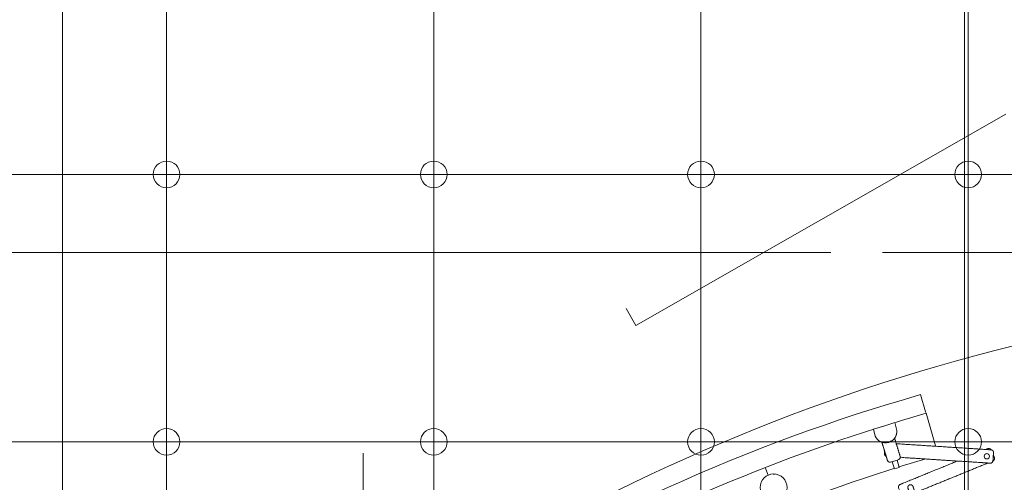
# Model space of a CAD drawing. Header units: metres. Extents: x -45 to 152, y -127 to 99.
# Tile 154 of 256: x -30.47 to -28.26, y -14.02 to -12.98. Entities that reach past the tile are written whole.
import ezdxf

# ---------------------------------------------------------------- set-up
doc = ezdxf.new("R2010")
doc.units = ezdxf.units.M
for name, pattern in [('Achsen 01', [5.291531, 3.175, -1.058062, 0.352704, -0.705764]), ('gestrichelt - 01', [2, 1, -1]), ('Raster 01', [2, 1, -1])]:
    doc.linetypes.add(name, pattern=pattern)
for name, color, linetype, lineweight in [('036_Bodenbelagarbeiten-350 Doppelbodenelement', 7, 'Continuous', 9), ('_1.35m (3D)', 7, 'Continuous', 9), ('_GRU (2D)', 7, 'Continuous', 9), ('_OG 2 (2D)', 7, 'Continuous', 9), ('AV1-Schnitt Achsen', 7, 'Achsen 01', 18)]:
    doc.layers.add(name, color=color, linetype=linetype, lineweight=lineweight)
for name, color, linetype, lineweight, true_color in [('ACTES-Einrichtung Aufsicht.', 7, 'Continuous', 9, 0xa6a6a6), ('AV1-Achsen', 1, 'Achsen 01', 18, 0xff0000), ('AV1-Bewegungsfläche', 7, 'gestrichelt - 01', 9, 0xd9d9d9), ('AV1-Raster', 7, 'Raster 01', 9, 0xa6a6a6)]:
    doc.layers.add(name, color=color, linetype=linetype, lineweight=lineweight, true_color=true_color)

# ---------------------------------------------------------------- blocks, each defined once
blk = doc.blocks.new('Group-2')
at = {"layer": 'AV1-Raster'}
for p, q in [((-29.7, -22.95), (-29.7, 1.35)), ((-28.35, -22.95), (-28.35, 1.35)), ((1.35, -13.5), (-40.5, -13.5))]:
    blk.add_line(p, q, dxfattribs=at)
blk = doc.blocks.new('1.35m (3D)')
at = {"layer": 'AV1-Raster', "color": 7}
blk.add_blockref('Group-2', (0, 0), dxfattribs=at)
blk = doc.blocks.new('Group-96')
at = {"color": 255, "transparency": 33554687}
blk.add_wipeout([(-28.7673, -15.1853), (-28.7812, -15.1933), (-28.7951, -15.2013), (-28.809, -15.2094), (-28.8228, -15.2176), (-28.8366, -15.2258), (-28.8504, -15.234), (-28.8641, -15.2423), (-28.8778, -15.2507), (-28.9717, -15.3101), (-29.064, -15.3722), (-29.1545, -15.4367), (-29.2432, -15.5038), (-29.33, -15.5733), (-29.4148, -15.6451), (-29.4976, -15.7193), (-29.5784, -15.7958), (-29.5855, -15.7994), (-29.5931, -15.8018), (-29.601, -15.803), (-29.609, -15.8029), (-29.6168, -15.8015), (-29.6244, -15.7989), (-29.6314, -15.7952), (-29.6378, -15.7903), (-29.6378, -15.7903), (-29.6379, -15.7903), (-29.6379, -15.7902), (-29.638, -15.7902), (-29.638, -15.7901), (-29.6381, -15.7901), (-29.6381, -15.79), (-29.6382, -15.79), (-30.4235, -15.0874), (-30.43, -15.0801), (-30.435, -15.0718), (-30.4382, -15.0626), (-30.4397, -15.053), (-30.4392, -15.0433), (-30.4369, -15.0338), (-30.4328, -15.025), (-30.427, -15.0171), (-30.1863, -14.7707), (-29.9267, -14.5441), (-29.65, -14.3388), (-29.3579, -14.1561), (-29.0521, -13.9972), (-28.7348, -13.8631), (-28.4078, -13.7545), (-28.0732, -13.6723), (-28.0731, -13.6723), (-28.0731, -13.6722), (-28.073, -13.6722), (-28.0729, -13.6722), (-28.0728, -13.6722), (-28.0728, -13.6722), (-28.0727, -13.6722), (-28.0726, -13.6722), (-28.0732, -13.6723), (-28.0635, -13.6713), (-28.0538, -13.6723), (-28.0445, -13.6751), (-28.0359, -13.6796), (-28.0284, -13.6858), (-28.0221, -13.6932), (-28.0175, -13.7018), (-28.0146, -13.7111), (-27.7987, -14.7425), (-27.7977, -14.7503), (-27.7979, -14.7582), (-27.7994, -14.7659), (-27.8021, -14.7733), (-27.8058, -14.7802), (-27.8106, -14.7864), (-27.8164, -14.7918), (-27.8229, -14.7962), (-27.9459, -14.8315), (-28.0678, -14.8706), (-28.1884, -14.9137), (-28.3075, -14.9606), (-28.4251, -15.0112), (-28.541, -15.0656), (-28.6551, -15.1237)], dxfattribs=at).dxf.layer = 'ACTES-Einrichtung Aufsicht.'
at = {"layer": 'ACTES-Einrichtung Aufsicht.', "transparency": 33554534, "flags": 128}
blk.add_lwpolyline([(-28.7673, -15.1853, 0.008083), (-28.8778, -15.2507, 0.055453), (-29.5784, -15.7958, -0.330906), (-29.6378, -15.7903, 0.002569), (-29.6382, -15.79), (-30.4235, -15.0874, -0.41107), (-30.427, -15.0171, -0.160224), (-28.0732, -13.6723, -0.00305), (-28.0726, -13.6722), (-28.0732, -13.6723, -0.411112), (-28.0146, -13.7111), (-27.7987, -14.7425, -0.325472), (-27.8229, -14.7962, 0.063875)], format="xyb", close=True, dxfattribs=at)
at = {"color": 255, "transparency": 33554559}
blk.add_wipeout([(-30.0414, -14.7514), (-30.0485, -14.7579), (-30.0528, -14.7618), (-30.0571, -14.7657), (-30.0614, -14.7696), (-30.0656, -14.7735), (-30.0699, -14.7775), (-30.0742, -14.7814), (-30.0784, -14.7853), (-30.0827, -14.7893), (-30.0848, -14.7862), (-30.112, -14.7569), (-30.0455, -14.6964), (-29.9776, -14.6373), (-29.9084, -14.5798), (-29.838, -14.5238), (-29.7664, -14.4693), (-29.6936, -14.4165), (-29.6196, -14.3652), (-29.5445, -14.3156), (-29.4162, -14.2361), (-29.285, -14.1614), (-29.1511, -14.0916), (-29.0148, -14.0268), (-28.8761, -13.9671), (-28.7354, -13.9125), (-28.5927, -13.8631), (-28.4483, -13.8191), (-28.4373, -13.8579), (-28.4359, -13.861), (-28.5469, -13.8944), (-28.657, -13.9309), (-28.7659, -13.9706), (-28.8737, -14.0134), (-28.9802, -14.0592), (-29.0854, -14.1081), (-29.1891, -14.16), (-29.2913, -14.2148), (-29.292, -14.2148), (-29.3142, -14.2277), (-29.338, -14.2412), (-29.3617, -14.2549), (-29.3853, -14.2687), (-29.4088, -14.2827), (-29.4322, -14.2968), (-29.4555, -14.3112), (-29.4787, -14.3256), (-29.5019, -14.3402), (-29.5678, -14.3831), (-29.6328, -14.4273), (-29.697, -14.4727), (-29.7602, -14.5194), (-29.8226, -14.5672), (-29.884, -14.6163), (-29.9445, -14.6666), (-30.0039, -14.718), (-30.004, -14.718), (-30.0414, -14.7513)], dxfattribs=at).dxf.layer = 'ACTES-Einrichtung Aufsicht.'
at = {"layer": 'ACTES-Einrichtung Aufsicht.', "flags": 128}
blk.add_lwpolyline([(-30.0414, -14.7514), (-30.0485, -14.7579, 0.002867), (-30.0827, -14.7893), (-30.0848, -14.7862), (-30.112, -14.7569, -0.044027), (-29.5445, -14.3156, -0.073959), (-28.4483, -13.8191), (-28.4373, -13.8579), (-28.4359, -13.861, 0.057345), (-29.2913, -14.2148), (-29.292, -14.2148), (-29.3142, -14.2277, 0.013514), (-29.5019, -14.3402, 0.038853), (-30.0039, -14.718), (-30.004, -14.718), (-30.0414, -14.7513)], format="xyb", close=True, dxfattribs=at)
at = {"color": 255, "transparency": 33554559}
blk.add_wipeout([(-29.292, -14.2148), (-29.2913, -14.2148), (-29.1891, -14.16), (-29.0854, -14.1081), (-28.9802, -14.0592), (-28.8737, -14.0134), (-28.7659, -13.9706), (-28.657, -13.9309), (-28.5469, -13.8944), (-28.4359, -13.861), (-28.409, -13.9552), (-28.5197, -13.9885), (-28.6293, -14.025), (-28.7378, -14.0648), (-28.8451, -14.1076), (-28.9511, -14.1536), (-29.0558, -14.2027), (-29.1589, -14.2548), (-29.2605, -14.3099), (-29.2706, -14.3156), (-29.3231, -14.3456), (-29.4008, -14.3926), (-29.4826, -14.4444), (-29.563, -14.4982), (-29.6421, -14.554), (-29.7199, -14.6117), (-29.7962, -14.6713), (-29.871, -14.7328), (-29.9443, -14.796), (-30.016, -14.8611), (-30.0279, -14.8482), (-30.0279, -14.8482), (-30.0826, -14.7892), (-30.0414, -14.7514), (-30.0039, -14.718), (-30.0039, -14.718), (-30.0039, -14.718), (-30.0039, -14.718), (-30.0039, -14.718), (-30.0039, -14.718), (-30.0039, -14.718), (-30.0039, -14.718), (-30.0039, -14.718), (-29.926, -14.651), (-29.8464, -14.586), (-29.7651, -14.523), (-29.6823, -14.4621), (-29.5979, -14.4034), (-29.5121, -14.3468), (-29.4249, -14.2924), (-29.3363, -14.2402), (-29.3142, -14.2277)], dxfattribs=at).dxf.layer = 'ACTES-Einrichtung Aufsicht.'
at = {"layer": 'ACTES-Einrichtung Aufsicht.'}
blk.add_line((-28.7907, -13.9996), (-28.7973, -13.9827), dxfattribs=at)
at = {"layer": 'ACTES-Einrichtung Aufsicht.', "flags": 128}
blk.add_lwpolyline([(-29.292, -14.2148), (-29.2913, -14.2148, -0.057345), (-28.4359, -13.861), (-28.409, -13.9552, 0.058565), (-29.2605, -14.3099), (-29.2706, -14.3156), (-29.3231, -14.3456), (-29.4008, -14.3926, 0.049045), (-30.016, -14.8611), (-30.0279, -14.8482), (-30.0279, -14.8482), (-30.0826, -14.7892), (-30.0414, -14.7514), (-30.0039, -14.718, 0.000416), (-30.0039, -14.718, -0.050823), (-29.3363, -14.2402), (-29.3142, -14.2277)], format="xyb", close=True, dxfattribs=at)
at = {"color": 255, "transparency": 33554559}
for points in [[(-28.5544, -13.8968), (-28.5503, -13.9123), (-28.5481, -13.9161), (-28.5453, -13.9195), (-28.5419, -13.9223), (-28.538, -13.9245), (-28.5339, -13.926), (-28.5295, -13.9268), (-28.5251, -13.9268), (-28.5166, -13.9246), (-28.5128, -13.9224), (-28.5094, -13.9195), (-28.5065, -13.9162), (-28.5043, -13.9124), (-28.5027, -13.9082), (-28.5019, -13.9039), (-28.5019, -13.8995), (-28.5019, -13.8994), (-28.5066, -13.8819), (-28.5289, -13.8887)], [(-28.756, -14.0073), (-28.7485, -14.0292), (-28.7586, -14.0499), (-28.7804, -14.0575), (-28.8012, -14.0474), (-28.8087, -14.0255), (-28.7986, -14.0047), (-28.7768, -13.9972)]]:
    blk.add_wipeout(points, dxfattribs=at).dxf.layer = 'ACTES-Einrichtung Aufsicht.'
at = {"layer": 'ACTES-Einrichtung Aufsicht.', "flags": 128}
blk.add_lwpolyline([(-28.5544, -13.8968), (-28.5503, -13.9123, 0.83258), (-28.5019, -13.8995), (-28.5019, -13.8994), (-28.5066, -13.8819), (-28.5289, -13.8887)], format="xyb", close=True, dxfattribs=at)
at = {"layer": 'ACTES-Einrichtung Aufsicht.'}
blk.add_circle((-28.7786, -14.0273), 0.0302, dxfattribs=at)
at = {"color": 255, "transparency": 33554559}
blk.add_wipeout([(-28.5054, -13.9214), (-28.5069, -13.9167), (-28.5095, -13.9197), (-28.5126, -13.9222), (-28.516, -13.9243), (-28.5197, -13.9258), (-28.5236, -13.9266), (-28.5276, -13.9269), (-28.5316, -13.9265), (-28.5355, -13.9255), (-28.523, -13.9665), (-28.523, -13.9665), (-28.5229, -13.9667), (-28.5229, -13.9668), (-28.5228, -13.9669), (-28.5228, -13.9669), (-28.5228, -13.967), (-28.5227, -13.9671), (-28.5227, -13.9672), (-28.5226, -13.9673), (-28.5226, -13.9674), (-28.5225, -13.9675), (-28.5225, -13.9676), (-28.5224, -13.9677), (-28.5223, -13.9679), (-28.5223, -13.968), (-28.5222, -13.9681), (-28.5221, -13.9682), (-28.5221, -13.9683), (-28.522, -13.9684), (-28.5219, -13.9684), (-28.5219, -13.9685), (-28.5218, -13.9686), (-28.5217, -13.9687), (-28.5216, -13.9688), (-28.5216, -13.9689), (-28.5215, -13.969), (-28.5214, -13.969), (-28.5213, -13.9691), (-28.5212, -13.9692), (-28.5211, -13.9693), (-28.5211, -13.9693), (-28.521, -13.9694), (-28.5209, -13.9695), (-28.5208, -13.9696), (-28.5208, -13.9696), (-28.5208, -13.9696), (-28.5207, -13.9696), (-28.5207, -13.9696), (-28.5207, -13.9696), (-28.5207, -13.9696), (-28.5207, -13.9696), (-28.5207, -13.9697), (-28.5206, -13.9697), (-28.5206, -13.9697), (-28.5206, -13.9697), (-28.5206, -13.9697), (-28.5206, -13.9697), (-28.5206, -13.9697), (-28.5205, -13.9697), (-28.5205, -13.9698), (-28.5205, -13.9698), (-28.5205, -13.9698), (-28.5204, -13.9698), (-28.5204, -13.9698), (-28.5204, -13.9698), (-28.5204, -13.9699), (-28.5203, -13.9699), (-28.5203, -13.9699), (-28.5203, -13.9699), (-28.5202, -13.9699), (-28.5202, -13.9699), (-28.5202, -13.97), (-28.5201, -13.97), (-28.5201, -13.97), (-28.5201, -13.97), (-28.52, -13.97), (-28.52, -13.9701), (-28.5199, -13.9701), (-28.5199, -13.9701), (-28.5198, -13.9701), (-28.5198, -13.9702), (-28.5197, -13.9702), (-28.5197, -13.9702), (-28.5196, -13.9702), (-28.5195, -13.9703), (-28.5195, -13.9703), (-28.5194, -13.9703), (-28.5193, -13.9703), (-28.5193, -13.9704), (-28.5192, -13.9704), (-28.5191, -13.9704), (-28.519, -13.9705), (-28.519, -13.9705), (-28.5189, -13.9705), (-28.5188, -13.9705), (-28.5187, -13.9706), (-28.5186, -13.9706), (-28.5185, -13.9706), (-28.5184, -13.9706), (-28.5183, -13.9706), (-28.5182, -13.9707), (-28.5181, -13.9707), (-28.518, -13.9707), (-28.5179, -13.9707), (-28.5178, -13.9707), (-28.5177, -13.9707), (-28.5176, -13.9707), (-28.5175, -13.9707), (-28.5172, -13.9707), (-28.517, -13.9707), (-28.5167, -13.9707), (-28.5165, -13.9707), (-28.5162, -13.9707), (-28.516, -13.9706), (-28.5157, -13.9705), (-28.5155, -13.9705), (-28.4983, -13.9652), (-28.498, -13.9651), (-28.4978, -13.965), (-28.4975, -13.9649), (-28.4973, -13.9648), (-28.4971, -13.9647), (-28.4969, -13.9646), (-28.4966, -13.9644), (-28.4964, -13.9643), (-28.4964, -13.9642), (-28.4963, -13.9642), (-28.4962, -13.9641), (-28.4961, -13.964), (-28.496, -13.964), (-28.496, -13.9639), (-28.4959, -13.9638), (-28.4958, -13.9637), (-28.4957, -13.9637), (-28.4957, -13.9636), (-28.4956, -13.9635), (-28.4955, -13.9635), (-28.4955, -13.9634), (-28.4954, -13.9633), (-28.4953, -13.9632), (-28.4953, -13.9632), (-28.4952, -13.9631), (-28.4952, -13.963), (-28.4952, -13.963), (-28.4951, -13.9629), (-28.4951, -13.9629), (-28.495, -13.9628), (-28.495, -13.9628), (-28.495, -13.9627), (-28.4949, -13.9626), (-28.4949, -13.9626), (-28.4949, -13.9625), (-28.4948, -13.9625), (-28.4948, -13.9624), (-28.4948, -13.9624), (-28.4947, -13.9623), (-28.4947, -13.9623), (-28.4947, -13.9622), (-28.4947, -13.9622), (-28.4947, -13.9622), (-28.4946, -13.9621), (-28.4946, -13.9621), (-28.4946, -13.9621), (-28.4946, -13.962), (-28.4946, -13.962), (-28.4946, -13.962), (-28.4945, -13.9619), (-28.4945, -13.9619), (-28.4945, -13.9619), (-28.4945, -13.9619), (-28.4945, -13.9618), (-28.4945, -13.9618), (-28.4945, -13.9618), (-28.4945, -13.9618), (-28.4945, -13.9617), (-28.4944, -13.9617), (-28.4944, -13.9617), (-28.4944, -13.9617), (-28.4944, -13.9616), (-28.4944, -13.9616), (-28.4944, -13.9616), (-28.4944, -13.9616), (-28.4944, -13.9616), (-28.4944, -13.9615), (-28.4944, -13.9615), (-28.4944, -13.9615), (-28.4944, -13.9615), (-28.4944, -13.9615), (-28.4943, -13.9615), (-28.4943, -13.9613), (-28.4943, -13.9612), (-28.4942, -13.9611), (-28.4942, -13.961), (-28.4942, -13.9609), (-28.4942, -13.9608), (-28.4941, -13.9607), (-28.4941, -13.9606), (-28.4941, -13.9605), (-28.4941, -13.9604), (-28.4941, -13.9602), (-28.494, -13.9601), (-28.494, -13.96), (-28.494, -13.9599), (-28.494, -13.9598), (-28.494, -13.9597), (-28.494, -13.9595), (-28.494, -13.9594), (-28.494, -13.9593), (-28.494, -13.9592), (-28.494, -13.959), (-28.494, -13.9589), (-28.494, -13.9588), (-28.4941, -13.9587), (-28.4941, -13.9586), (-28.4941, -13.9584), (-28.4941, -13.9583), (-28.4941, -13.9582), (-28.4941, -13.9582), (-28.4942, -13.9581), (-28.4942, -13.958), (-28.4942, -13.9579), (-28.4943, -13.9577), (-28.4943, -13.9577)], dxfattribs=at).dxf.layer = 'ACTES-Einrichtung Aufsicht.'
at = {"layer": 'ACTES-Einrichtung Aufsicht.'}
blk.add_rational_spline([(-28.5054, -13.9214), (-28.5061, -13.919), (-28.5069, -13.9167), (-28.5179, -13.9315), (-28.5355, -13.9255), (-28.5292, -13.946), (-28.523, -13.9665), (-28.523, -13.9665), (-28.523, -13.9665), (-28.5229, -13.9666), (-28.5228, -13.967), (-28.5224, -13.9679), (-28.5218, -13.9686), (-28.5212, -13.9693), (-28.5208, -13.9696), (-28.5207, -13.9696), (-28.5206, -13.9697), (-28.5204, -13.9698), (-28.5202, -13.97), (-28.52, -13.97), (-28.5198, -13.9701), (-28.5194, -13.9703), (-28.5187, -13.9706), (-28.5179, -13.9707), (-28.5175, -13.9707), (-28.5164, -13.9708), (-28.5155, -13.9705), (-28.5069, -13.9678), (-28.4983, -13.9652), (-28.4973, -13.9649), (-28.4964, -13.9643), (-28.4961, -13.964), (-28.4955, -13.9634), (-28.4951, -13.9629), (-28.4948, -13.9625), (-28.4947, -13.9623), (-28.4946, -13.9621), (-28.4945, -13.9619), (-28.4944, -13.9617), (-28.4944, -13.9615), (-28.4943, -13.9615), (-28.4942, -13.961), (-28.494, -13.9601), (-28.494, -13.9592), (-28.4941, -13.9582), (-28.4942, -13.9578), (-28.4943, -13.9577), (-28.4943, -13.9577), (-28.4943, -13.9577), (-28.4998, -13.9395), (-28.5054, -13.9214)], [1, 1, 1, 0.808687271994, 1, 1, 1, 1, 1, 1, 1, 1, 1, 1, 1, 1, 1, 1, 1, 1, 1, 1, 1, 1, 1, 0.985598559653, 1, 1, 1, 0.985598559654, 1, 1, 1, 1, 1, 1, 1, 1, 1, 1, 1, 1, 1, 1, 1, 1, 1, 1, 1, 1, 1], degree=2, knots=[0, 0, 0, 0.039408, 0.039408, 0.278912, 0.278912, 0.620862, 0.620862, 0.620937, 0.620937, 0.622866, 0.626641, 0.630417, 0.634193, 0.637969, 0.637969, 0.638631, 0.639292, 0.639953, 0.640614, 0.640614, 0.641656, 0.642699, 0.643741, 0.644783, 0.644783, 0.647352, 0.647352, 0.67014, 0.67014, 0.672709, 0.672709, 0.673751, 0.674793, 0.675836, 0.676878, 0.676878, 0.677539, 0.6782, 0.678861, 0.679523, 0.679523, 0.683299, 0.687075, 0.69085, 0.694626, 0.696555, 0.696555, 0.69663, 0.69663, 1, 1, 1], dxfattribs=at)
at = {"color": 255, "transparency": 33554559}
for points in [[(-28.2851, -13.9549), (-28.29, -13.9429), (-28.2901, -13.9428), (-28.2902, -13.9426), (-28.2903, -13.9425), (-28.2904, -13.9423), (-28.2905, -13.9422), (-28.2906, -13.942), (-28.2907, -13.9419), (-28.2908, -13.9418), (-28.2909, -13.9417), (-28.291, -13.9416), (-28.291, -13.9416), (-28.2911, -13.9415), (-28.2912, -13.9414), (-28.2913, -13.9413), (-28.2913, -13.9413), (-28.2914, -13.9412), (-28.2915, -13.9411), (-28.2916, -13.9411), (-28.2917, -13.941), (-28.2917, -13.9409), (-28.2918, -13.9409), (-28.2919, -13.9408), (-28.292, -13.9408), (-28.292, -13.9407), (-28.2921, -13.9407), (-28.2922, -13.9407), (-28.2922, -13.9406), (-28.2923, -13.9406), (-28.2924, -13.9405), (-28.2924, -13.9405), (-28.2925, -13.9405), (-28.2925, -13.9404), (-28.2926, -13.9404), (-28.2926, -13.9404), (-28.2927, -13.9404), (-28.2928, -13.9403), (-28.2928, -13.9403), (-28.2929, -13.9403), (-28.2929, -13.9403), (-28.293, -13.9402), (-28.293, -13.9402), (-28.293, -13.9402), (-28.2931, -13.9402), (-28.2931, -13.9402), (-28.2932, -13.9402), (-28.2932, -13.9402), (-28.2932, -13.9401), (-28.2933, -13.9401), (-28.2933, -13.9401), (-28.2933, -13.9401), (-28.2934, -13.9401), (-28.2934, -13.9401), (-28.2934, -13.9401), (-28.2934, -13.9401), (-28.2935, -13.9401), (-28.2935, -13.9401), (-28.2935, -13.94), (-28.2935, -13.94), (-28.2936, -13.94), (-28.2936, -13.94), (-28.2936, -13.94), (-28.2936, -13.94), (-28.2937, -13.94), (-28.2937, -13.94), (-28.2937, -13.94), (-28.2937, -13.94), (-28.2937, -13.94), (-28.2938, -13.94), (-28.2938, -13.94), (-28.2938, -13.94), (-28.2938, -13.94), (-28.2938, -13.94), (-28.2939, -13.9399), (-28.294, -13.9399), (-28.2942, -13.9399), (-28.2943, -13.9399), (-28.2944, -13.9398), (-28.2945, -13.9398), (-28.2946, -13.9398), (-28.2947, -13.9398), (-28.2948, -13.9398), (-28.2949, -13.9398), (-28.2951, -13.9398), (-28.2952, -13.9398), (-28.2953, -13.9398), (-28.2954, -13.9398), (-28.2955, -13.9398), (-28.2957, -13.9398), (-28.2958, -13.9398), (-28.2959, -13.9398), (-28.296, -13.9398), (-28.2961, -13.9398), (-28.2963, -13.9398), (-28.2964, -13.9399), (-28.2965, -13.9399), (-28.2966, -13.9399), (-28.2967, -13.9399), (-28.2969, -13.94), (-28.297, -13.94), (-28.297, -13.94), (-28.2971, -13.9401), (-28.2972, -13.9401), (-28.2973, -13.9401), (-28.2973, -13.9401), (-28.2976, -13.9402), (-28.2976, -13.9402), (-28.3022, -13.9421), (-28.4948, -14.0207), (-28.4948, -14.0207), (-28.495, -14.0208), (-28.4951, -14.0208), (-28.4951, -14.0208), (-28.4952, -14.0209), (-28.4953, -14.0209), (-28.4954, -14.0209), (-28.4955, -14.021), (-28.4956, -14.0211), (-28.4957, -14.0211), (-28.4958, -14.0212), (-28.4959, -14.0213), (-28.496, -14.0213), (-28.4961, -14.0214), (-28.4962, -14.0215), (-28.4963, -14.0215), (-28.4964, -14.0216), (-28.4965, -14.0217), (-28.4966, -14.0218), (-28.4966, -14.0219), (-28.4967, -14.0219), (-28.4968, -14.022), (-28.4969, -14.0221), (-28.497, -14.0222), (-28.497, -14.0223), (-28.4971, -14.0224), (-28.4972, -14.0225), (-28.4973, -14.0225), (-28.4973, -14.0226), (-28.4974, -14.0227), (-28.4975, -14.0228), (-28.4975, -14.0229), (-28.4976, -14.023), (-28.4976, -14.0231), (-28.4977, -14.0231), (-28.4977, -14.0231), (-28.4977, -14.0232), (-28.4977, -14.0232), (-28.4977, -14.0232), (-28.4977, -14.0232), (-28.4977, -14.0232), (-28.4977, -14.0232), (-28.4977, -14.0233), (-28.4977, -14.0233), (-28.4978, -14.0233), (-28.4978, -14.0233), (-28.4978, -14.0233), (-28.4978, -14.0234), (-28.4978, -14.0234), (-28.4978, -14.0234), (-28.4978, -14.0234), (-28.4978, -14.0235), (-28.4979, -14.0235), (-28.4979, -14.0235), (-28.4979, -14.0235), (-28.4979, -14.0236), (-28.4979, -14.0236), (-28.4979, -14.0236), (-28.4979, -14.0237), (-28.498, -14.0237), (-28.498, -14.0237), (-28.498, -14.0238), (-28.498, -14.0238), (-28.498, -14.0238), (-28.498, -14.0239), (-28.4981, -14.0239), (-28.4981, -14.024), (-28.4981, -14.024), (-28.4981, -14.0241), (-28.4981, -14.0241), (-28.4982, -14.0242), (-28.4982, -14.0242), (-28.4982, -14.0243), (-28.4982, -14.0244), (-28.4982, -14.0244), (-28.4983, -14.0245), (-28.4983, -14.0245), (-28.4983, -14.0246), (-28.4983, -14.0247), (-28.4983, -14.0248), (-28.4984, -14.0248), (-28.4984, -14.0249), (-28.4984, -14.025), (-28.4984, -14.0251), (-28.4984, -14.0252), (-28.4984, -14.0253), (-28.4985, -14.0254), (-28.4985, -14.0255), (-28.4985, -14.0256), (-28.4985, -14.0257), (-28.4985, -14.0258), (-28.4985, -14.0259), (-28.4985, -14.026), (-28.4985, -14.0261), (-28.4985, -14.0262), (-28.4985, -14.0263), (-28.4985, -14.0264), (-28.4985, -14.0265), (-28.4985, -14.0268), (-28.4985, -14.027), (-28.4984, -14.0273), (-28.4984, -14.0275), (-28.4983, -14.0278), (-28.4983, -14.028), (-28.4982, -14.0283), (-28.4981, -14.0285), (-28.4913, -14.0452), (-28.4912, -14.0454), (-28.4911, -14.0456), (-28.4909, -14.0458), (-28.4908, -14.0461), (-28.4907, -14.0463), (-28.4905, -14.0465), (-28.4904, -14.0467), (-28.4902, -14.0469), (-28.4901, -14.047), (-28.4901, -14.047), (-28.49, -14.0471), (-28.4899, -14.0472), (-28.4898, -14.0473), (-28.4898, -14.0473), (-28.4897, -14.0474), (-28.4896, -14.0475), (-28.4895, -14.0475), (-28.4894, -14.0476), (-28.4894, -14.0477), (-28.4893, -14.0477), (-28.4892, -14.0478), (-28.4891, -14.0478), (-28.4891, -14.0479), (-28.489, -14.0479), (-28.4889, -14.048), (-28.4889, -14.048), (-28.4888, -14.048), (-28.4887, -14.0481), (-28.4887, -14.0481), (-28.4886, -14.0482), (-28.4885, -14.0482), (-28.4885, -14.0482), (-28.4884, -14.0482), (-28.4884, -14.0483), (-28.4883, -14.0483), (-28.4883, -14.0483), (-28.4882, -14.0484), (-28.4882, -14.0484), (-28.4881, -14.0484), (-28.4881, -14.0484), (-28.488, -14.0484), (-28.488, -14.0485), (-28.4879, -14.0485), (-28.4879, -14.0485), (-28.4879, -14.0485), (-28.4878, -14.0485), (-28.4878, -14.0485), (-28.4878, -14.0485), (-28.4877, -14.0485), (-28.4877, -14.0486), (-28.4877, -14.0486), (-28.4876, -14.0486), (-28.4876, -14.0486), (-28.4876, -14.0486), (-28.4876, -14.0486), (-28.4875, -14.0486), (-28.4875, -14.0486), (-28.4875, -14.0486), (-28.4875, -14.0486), (-28.4874, -14.0486), (-28.4874, -14.0487), (-28.4874, -14.0487), (-28.4874, -14.0487), (-28.4874, -14.0487), (-28.4873, -14.0487), (-28.4873, -14.0487), (-28.4873, -14.0487), (-28.4873, -14.0487), (-28.4873, -14.0487), (-28.4872, -14.0487), (-28.4872, -14.0487), (-28.4872, -14.0487), (-28.4871, -14.0487), (-28.487, -14.0488), (-28.4869, -14.0488), (-28.4868, -14.0488), (-28.4866, -14.0488), (-28.4865, -14.0488), (-28.4864, -14.0489), (-28.4863, -14.0489), (-28.4862, -14.0489), (-28.4861, -14.0489), (-28.486, -14.0489), (-28.4859, -14.0489), (-28.4857, -14.0489), (-28.4856, -14.0489), (-28.4855, -14.0489), (-28.4854, -14.0489), (-28.4853, -14.0489), (-28.4851, -14.0489), (-28.485, -14.0489), (-28.4849, -14.0488), (-28.4848, -14.0488), (-28.4846, -14.0488), (-28.4845, -14.0488), (-28.4844, -14.0487), (-28.4843, -14.0487), (-28.4842, -14.0487), (-28.4841, -14.0487), (-28.484, -14.0486), (-28.4839, -14.0486), (-28.4838, -14.0486), (-28.4838, -14.0486), (-28.4837, -14.0485), (-28.4835, -14.0485), (-28.4835, -14.0484), (-28.4722, -14.0439), (-28.4768, -14.029), (-28.477, -14.0282), (-28.4771, -14.0274), (-28.477, -14.0266), (-28.4769, -14.0258), (-28.4767, -14.0251), (-28.4764, -14.0244), (-28.476, -14.0237), (-28.4749, -14.0226), (-28.4743, -14.0221), (-28.4736, -14.0217), (-28.4728, -14.0215), (-28.4721, -14.0213), (-28.4713, -14.0212), (-28.4705, -14.0212), (-28.469, -14.0216), (-28.4683, -14.0219), (-28.4676, -14.0223), (-28.467, -14.0228), (-28.4664, -14.0234), (-28.466, -14.024), (-28.4656, -14.0247), (-28.4653, -14.0254), (-28.4611, -14.0393), (-28.2973, -13.9725), (-28.2973, -13.9725), (-28.286, -13.9679), (-28.2859, -13.9678), (-28.2858, -13.9678), (-28.2857, -13.9677), (-28.2856, -13.9677), (-28.2855, -13.9676), (-28.2854, -13.9676), (-28.2853, -13.9675), (-28.2852, -13.9675), (-28.2851, -13.9674), (-28.285, -13.9673), (-28.285, -13.9673), (-28.2849, -13.9672), (-28.2848, -13.9671), (-28.2847, -13.9671), (-28.2846, -13.967), (-28.2845, -13.9669), (-28.2845, -13.9669), (-28.2844, -13.9668), (-28.2843, -13.9667), (-28.2842, -13.9666), (-28.2841, -13.9665), (-28.2841, -13.9665), (-28.284, -13.9664), (-28.2839, -13.9663), (-28.2838, -13.9662), (-28.2838, -13.9661), (-28.2837, -13.966), (-28.2836, -13.9659), (-28.2836, -13.9658), (-28.2835, -13.9658), (-28.2834, -13.9657), (-28.2834, -13.9656), (-28.2834, -13.9655), (-28.2834, -13.9655), (-28.2834, -13.9655), (-28.2833, -13.9655), (-28.2833, -13.9655), (-28.2833, -13.9655), (-28.2833, -13.9654), (-28.2833, -13.9654), (-28.2833, -13.9654), (-28.2833, -13.9654), (-28.2833, -13.9654), (-28.2833, -13.9654), (-28.2832, -13.9653), (-28.2832, -13.9653), (-28.2832, -13.9653), (-28.2832, -13.9653), (-28.2832, -13.9652), (-28.2832, -13.9652), (-28.2832, -13.9652), (-28.2832, -13.9652), (-28.2831, -13.9651), (-28.2831, -13.9651), (-28.2831, -13.9651), (-28.2831, -13.965), (-28.2831, -13.965), (-28.2831, -13.965), (-28.283, -13.9649), (-28.283, -13.9649), (-28.283, -13.9649), (-28.283, -13.9648), (-28.283, -13.9648), (-28.283, -13.9648), (-28.283, -13.9647), (-28.2829, -13.9647), (-28.2829, -13.9646), (-28.2829, -13.9645), (-28.2829, -13.9645), (-28.2828, -13.9644), (-28.2828, -13.9644), (-28.2828, -13.9643), (-28.2828, -13.9642), (-28.2828, -13.9642), (-28.2827, -13.9641), (-28.2827, -13.964), (-28.2827, -13.964), (-28.2827, -13.9639), (-28.2827, -13.9638), (-28.2826, -13.9637), (-28.2826, -13.9637), (-28.2826, -13.9636), (-28.2826, -13.9635), (-28.2826, -13.9634), (-28.2826, -13.9633), (-28.2826, -13.9632), (-28.2825, -13.9631), (-28.2825, -13.963), (-28.2825, -13.9629), (-28.2825, -13.9628), (-28.2825, -13.9627), (-28.2825, -13.9626), (-28.2825, -13.9625), (-28.2825, -13.9624), (-28.2825, -13.9623), (-28.2825, -13.9622), (-28.2825, -13.9619), (-28.2826, -13.9616), (-28.2826, -13.9614), (-28.2826, -13.9611), (-28.2827, -13.9609), (-28.2828, -13.9607), (-28.2829, -13.9604), (-28.2829, -13.9602)], [(-28.523, -13.9665), (-28.523, -13.9665), (-28.523, -13.9665), (-28.523, -13.9665), (-28.523, -13.9665), (-28.523, -13.9665), (-28.523, -13.9665), (-28.523, -13.9665), (-28.523, -13.9665), (-28.523, -13.9665), (-28.5229, -13.9665), (-28.5229, -13.9665), (-28.5229, -13.9666), (-28.5229, -13.9666), (-28.5229, -13.9666), (-28.5229, -13.9667), (-28.5229, -13.9667), (-28.5229, -13.9668), (-28.5228, -13.9669), (-28.5228, -13.9669), (-28.5228, -13.967), (-28.5227, -13.9671), (-28.5227, -13.9672), (-28.5226, -13.9673), (-28.5226, -13.9674), (-28.5225, -13.9675), (-28.5225, -13.9676), (-28.5224, -13.9677), (-28.5223, -13.9679), (-28.5223, -13.968), (-28.5222, -13.9681), (-28.5221, -13.9682), (-28.5221, -13.9683), (-28.522, -13.9684), (-28.5219, -13.9684), (-28.5219, -13.9685), (-28.5218, -13.9686), (-28.5217, -13.9687), (-28.5216, -13.9688), (-28.5216, -13.9689), (-28.5215, -13.969), (-28.5214, -13.969), (-28.5213, -13.9691), (-28.5212, -13.9692), (-28.5211, -13.9693), (-28.5211, -13.9693), (-28.521, -13.9694), (-28.5209, -13.9695), (-28.5208, -13.9696)]]:
    blk.add_wipeout(points, dxfattribs=at).dxf.layer = 'ACTES-Einrichtung Aufsicht.'
at = {"layer": 'ACTES-Einrichtung Aufsicht.'}
blk.add_rational_spline([(-28.2851, -13.9549), (-28.2876, -13.9489), (-28.29, -13.9429), (-28.2904, -13.9423), (-28.2908, -13.9418), (-28.2911, -13.9415), (-28.2917, -13.9409), (-28.2923, -13.9406), (-28.2928, -13.9403), (-28.293, -13.9402), (-28.2931, -13.9402), (-28.2934, -13.9401), (-28.2936, -13.94), (-28.2938, -13.94), (-28.2938, -13.94), (-28.2943, -13.9398), (-28.2952, -13.9398), (-28.2961, -13.9398), (-28.2971, -13.94), (-28.2974, -13.9402), (-28.2976, -13.9402), (-28.2976, -13.9402), (-28.2976, -13.9402), (-28.2999, -13.9412), (-28.3022, -13.9421), (-28.3985, -13.9814), (-28.4948, -14.0207), (-28.4948, -14.0207), (-28.4948, -14.0207), (-28.4949, -14.0207), (-28.4952, -14.0209), (-28.4961, -14.0214), (-28.4968, -14.022), (-28.4974, -14.0227), (-28.4976, -14.0231), (-28.4977, -14.0232), (-28.4978, -14.0233), (-28.4979, -14.0235), (-28.498, -14.0238), (-28.4981, -14.0239), (-28.4981, -14.0241), (-28.4983, -14.0246), (-28.4985, -14.0252), (-28.4985, -14.0261), (-28.4985, -14.0265), (-28.4985, -14.0275), (-28.4981, -14.0285), (-28.4947, -14.0368), (-28.4913, -14.0452), (-28.4909, -14.0461), (-28.4902, -14.0469), (-28.4899, -14.0472), (-28.4893, -14.0477), (-28.4887, -14.0481), (-28.4883, -14.0483), (-28.4881, -14.0484), (-28.4879, -14.0485), (-28.4876, -14.0486), (-28.4874, -14.0486), (-28.4873, -14.0487), (-28.4872, -14.0487), (-28.4868, -14.0488), (-28.4859, -14.0489), (-28.4849, -14.0489), (-28.4839, -14.0486), (-28.4836, -14.0485), (-28.4835, -14.0485), (-28.4835, -14.0485), (-28.4835, -14.0484), (-28.4778, -14.0462), (-28.4722, -14.0439), (-28.4745, -14.0364), (-28.4768, -14.029), (-28.4778, -14.0256), (-28.4755, -14.0231), (-28.4731, -14.0206), (-28.4697, -14.0213), (-28.4663, -14.0221), (-28.4653, -14.0254), (-28.4632, -14.0324), (-28.4611, -14.0393), (-28.3792, -14.0059), (-28.2973, -13.9725), (-28.2973, -13.9725), (-28.2973, -13.9725), (-28.2916, -13.9702), (-28.286, -13.9679), (-28.2856, -13.9677), (-28.2849, -13.9672), (-28.2842, -13.9666), (-28.2836, -13.9659), (-28.2834, -13.9656), (-28.2833, -13.9655), (-28.2833, -13.9654), (-28.2832, -13.9652), (-28.283, -13.9649), (-28.283, -13.9648), (-28.2829, -13.9645), (-28.2827, -13.9641), (-28.2826, -13.9634), (-28.2825, -13.9626), (-28.2825, -13.9622), (-28.2826, -13.9611), (-28.2829, -13.9602), (-28.284, -13.9575), (-28.2851, -13.9549)], [1, 1, 1, 0.993333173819, 1, 1, 1, 1, 1, 1, 1, 1, 1, 1, 1, 1, 1, 1, 1, 1, 1, 1, 1, 1, 1, 1, 1, 1, 1, 1, 1, 1, 1, 1, 1, 1, 1, 1, 1, 1, 1, 1, 1, 1, 1, 0.985598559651, 1, 1, 1, 0.985598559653, 1, 1, 1, 1, 1, 1, 1, 1, 1, 1, 1, 1, 1, 1, 1, 1, 1, 1, 1, 1, 1, 1, 1, 0.866022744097, 1, 0.866022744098, 1, 0.866022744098, 1, 1, 1, 1, 1, 1, 1, 1, 1, 1, 1, 1, 1, 1, 1, 1, 1, 1, 1, 1, 1, 1, 1, 1, 0.985598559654, 1, 1, 1], degree=2, knots=[0, 0, 0, 0.004254, 0.004254, 0.004707, 0.004707, 0.004977, 0.005247, 0.005516, 0.005786, 0.005786, 0.005957, 0.006128, 0.006299, 0.00647, 0.00647, 0.007448, 0.008425, 0.009402, 0.010379, 0.010878, 0.010878, 0.010898, 0.010898, 0.021336, 0.021336, 0.450963, 0.450963, 0.450982, 0.450982, 0.451481, 0.452458, 0.453436, 0.454413, 0.45539, 0.45539, 0.455561, 0.455732, 0.455903, 0.456074, 0.456074, 0.456344, 0.456614, 0.456884, 0.457153, 0.457153, 0.457818, 0.457818, 0.463715, 0.463715, 0.46438, 0.46438, 0.46465, 0.46492, 0.465189, 0.465459, 0.465459, 0.46563, 0.465801, 0.465972, 0.466144, 0.466144, 0.467121, 0.468098, 0.469075, 0.470052, 0.470551, 0.470551, 0.470571, 0.470571, 0.495613, 0.495613, 0.527849, 0.527849, 0.540245, 0.540245, 0.552642, 0.552642, 0.565038, 0.565038, 0.595034, 0.595034, 0.960479, 0.960479, 0.960516, 0.960516, 0.985858, 0.985858, 0.987545, 0.989232, 0.990918, 0.992605, 0.992605, 0.9929, 0.993195, 0.993491, 0.993786, 0.993786, 0.994251, 0.994717, 0.995183, 0.995648, 0.995648, 0.996795, 0.996795, 1, 1, 1], dxfattribs=at)
blk.add_open_spline([(-28.523, -13.9665), (-28.523, -13.9665), (-28.523, -13.9665), (-28.5228, -13.967), (-28.5224, -13.9679), (-28.5218, -13.9686), (-28.5212, -13.9693), (-28.5208, -13.9696)], degree=2, dxfattribs=at)
at = {"color": 255, "transparency": 33554559}
for points in [[(-28.5294, -13.9515), (-28.5291, -13.9465), (-28.5257, -13.9574), (-28.5258, -13.9574), (-28.5259, -13.9573), (-28.526, -13.9573), (-28.5261, -13.9572), (-28.5262, -13.9572), (-28.5263, -13.9571), (-28.5264, -13.9571), (-28.5265, -13.957), (-28.5266, -13.9569), (-28.5267, -13.9569), (-28.5268, -13.9568), (-28.5269, -13.9568), (-28.527, -13.9567), (-28.5271, -13.9566), (-28.5272, -13.9566), (-28.5273, -13.9565), (-28.5273, -13.9565), (-28.5273, -13.9565), (-28.5273, -13.9564), (-28.5273, -13.9564), (-28.5273, -13.9564), (-28.5273, -13.9564), (-28.5274, -13.9564), (-28.5274, -13.9564), (-28.5274, -13.9564), (-28.5274, -13.9563), (-28.5274, -13.9563), (-28.5274, -13.9563), (-28.5275, -13.9563), (-28.5275, -13.9563), (-28.5275, -13.9563), (-28.5275, -13.9562), (-28.5275, -13.9562), (-28.5276, -13.9562), (-28.5276, -13.9562), (-28.5276, -13.9562), (-28.5276, -13.9561), (-28.5276, -13.9561), (-28.5277, -13.9561), (-28.5277, -13.9561), (-28.5277, -13.956), (-28.5277, -13.956), (-28.5278, -13.956), (-28.5278, -13.956), (-28.5278, -13.9559), (-28.5278, -13.9559), (-28.5279, -13.9559), (-28.5279, -13.9559), (-28.5279, -13.9558), (-28.528, -13.9558), (-28.528, -13.9557), (-28.5281, -13.9557), (-28.5281, -13.9556), (-28.5281, -13.9556), (-28.5282, -13.9555), (-28.5282, -13.9555), (-28.5282, -13.9554), (-28.5283, -13.9554), (-28.5283, -13.9553), (-28.5284, -13.9553), (-28.5284, -13.9552), (-28.5284, -13.9551), (-28.5285, -13.9551), (-28.5285, -13.955), (-28.5286, -13.9549), (-28.5286, -13.9548), (-28.5287, -13.9548), (-28.5287, -13.9547), (-28.5287, -13.9546), (-28.5288, -13.9545), (-28.5288, -13.9544), (-28.5289, -13.9543), (-28.5289, -13.9542), (-28.529, -13.9541), (-28.529, -13.954), (-28.529, -13.9539), (-28.5291, -13.9538), (-28.5291, -13.9537), (-28.5291, -13.9536), (-28.5292, -13.9535), (-28.5292, -13.9533), (-28.5293, -13.953), (-28.5293, -13.9528), (-28.5294, -13.9525), (-28.5294, -13.9523), (-28.5294, -13.952), (-28.5294, -13.9518)], [(-28.4942, -13.9579), (-28.4942, -13.958), (-28.4942, -13.9581), (-28.4941, -13.9582), (-28.4941, -13.9582), (-28.4941, -13.9583), (-28.4941, -13.9584), (-28.4941, -13.9586), (-28.4941, -13.9587), (-28.494, -13.9588), (-28.494, -13.9589), (-28.494, -13.959), (-28.494, -13.9592), (-28.494, -13.9593), (-28.494, -13.9594), (-28.494, -13.9595), (-28.494, -13.9597), (-28.494, -13.9597), (-28.494, -13.9597), (-28.494, -13.9597), (-28.494, -13.9597), (-28.494, -13.9597), (-28.494, -13.9598), (-28.494, -13.9598), (-28.494, -13.9598), (-28.2923, -13.9728), (-28.2922, -13.9728), (-28.292, -13.9728), (-28.2919, -13.9729), (-28.2919, -13.9729), (-28.2918, -13.9729), (-28.2917, -13.9728), (-28.2916, -13.9728), (-28.2915, -13.9728), (-28.2914, -13.9728), (-28.2913, -13.9728), (-28.2911, -13.9728), (-28.291, -13.9728), (-28.2909, -13.9728), (-28.2908, -13.9727), (-28.2907, -13.9727), (-28.2905, -13.9727), (-28.2904, -13.9727), (-28.2903, -13.9726), (-28.2902, -13.9726), (-28.2901, -13.9726), (-28.29, -13.9725), (-28.2898, -13.9725), (-28.2897, -13.9725), (-28.2896, -13.9724), (-28.2895, -13.9724), (-28.2894, -13.9723), (-28.2893, -13.9723), (-28.2892, -13.9722), (-28.2891, -13.9722), (-28.289, -13.9721), (-28.2889, -13.9721), (-28.2888, -13.972), (-28.2887, -13.972), (-28.2886, -13.9719), (-28.2886, -13.9719), (-28.2886, -13.9719), (-28.2886, -13.9719), (-28.2886, -13.9719), (-28.2885, -13.9718), (-28.2885, -13.9718), (-28.2885, -13.9718), (-28.2885, -13.9718), (-28.2885, -13.9718), (-28.2885, -13.9718), (-28.2884, -13.9718), (-28.2884, -13.9718), (-28.2884, -13.9717), (-28.2884, -13.9717), (-28.2884, -13.9717), (-28.2883, -13.9717), (-28.2883, -13.9717), (-28.2883, -13.9717), (-28.2883, -13.9716), (-28.2882, -13.9716), (-28.2882, -13.9716), (-28.2882, -13.9716), (-28.2882, -13.9716), (-28.2881, -13.9715), (-28.2881, -13.9715), (-28.2881, -13.9715), (-28.2881, -13.9715), (-28.288, -13.9714), (-28.288, -13.9714), (-28.288, -13.9714), (-28.2879, -13.9714), (-28.2879, -13.9714), (-28.2879, -13.9713), (-28.2878, -13.9713), (-28.2878, -13.9712), (-28.2877, -13.9712), (-28.2877, -13.9711), (-28.2876, -13.9711), (-28.2876, -13.9711), (-28.2876, -13.971), (-28.2875, -13.971), (-28.2875, -13.9709), (-28.2874, -13.9709), (-28.2874, -13.9708), (-28.2873, -13.9708), (-28.2873, -13.9707), (-28.2872, -13.9706), (-28.2872, -13.9706), (-28.2871, -13.9705), (-28.2871, -13.9704), (-28.287, -13.9704), (-28.287, -13.9703), (-28.2869, -13.9702), (-28.2868, -13.9701), (-28.2868, -13.97), (-28.2867, -13.9699), (-28.2867, -13.9699), (-28.2866, -13.9698), (-28.2866, -13.9697), (-28.2865, -13.9696), (-28.2865, -13.9695), (-28.2864, -13.9694), (-28.2864, -13.9693), (-28.2864, -13.9692), (-28.2863, -13.969), (-28.2862, -13.9689), (-28.2862, -13.9687), (-28.2861, -13.9686), (-28.2861, -13.9684), (-28.286, -13.9682), (-28.286, -13.968), (-28.286, -13.9679), (-28.2851, -13.9549), (-28.2847, -13.9493), (-28.2847, -13.949), (-28.2847, -13.9488), (-28.2847, -13.9485), (-28.2847, -13.9483), (-28.2848, -13.948), (-28.2848, -13.9477), (-28.2849, -13.9475), (-28.2849, -13.9473), (-28.285, -13.9472), (-28.285, -13.9471), (-28.285, -13.947), (-28.2851, -13.9469), (-28.2851, -13.9468), (-28.2851, -13.9467), (-28.2852, -13.9466), (-28.2852, -13.9465), (-28.2853, -13.9464), (-28.2853, -13.9463), (-28.2854, -13.9462), (-28.2854, -13.9461), (-28.2854, -13.946), (-28.2855, -13.9459), (-28.2855, -13.9459), (-28.2856, -13.9458), (-28.2856, -13.9457), (-28.2857, -13.9456), (-28.2857, -13.9456), (-28.2857, -13.9455), (-28.2858, -13.9455), (-28.2858, -13.9454), (-28.2859, -13.9454), (-28.2859, -13.9453), (-28.2859, -13.9453), (-28.286, -13.9452), (-28.286, -13.9452), (-28.286, -13.9451), (-28.2861, -13.9451), (-28.2861, -13.945), (-28.2862, -13.945), (-28.2862, -13.9449), (-28.2862, -13.9449), (-28.2863, -13.9449), (-28.2863, -13.9448), (-28.2863, -13.9448), (-28.2863, -13.9448), (-28.2864, -13.9448), (-28.2864, -13.9447), (-28.2864, -13.9447), (-28.2864, -13.9447), (-28.2865, -13.9447), (-28.2865, -13.9446), (-28.2865, -13.9446), (-28.2865, -13.9446), (-28.2865, -13.9446), (-28.2866, -13.9445), (-28.2866, -13.9445), (-28.2866, -13.9445), (-28.2866, -13.9445), (-28.2866, -13.9445), (-28.2867, -13.9445), (-28.2867, -13.9444), (-28.2867, -13.9444), (-28.2867, -13.9444), (-28.2867, -13.9444), (-28.2867, -13.9444), (-28.2868, -13.9444), (-28.2868, -13.9444), (-28.2868, -13.9443), (-28.2868, -13.9443), (-28.2868, -13.9443), (-28.2868, -13.9443), (-28.2868, -13.9443), (-28.2869, -13.9442), (-28.287, -13.9442), (-28.2871, -13.9441), (-28.2872, -13.944), (-28.2873, -13.944), (-28.2874, -13.9439), (-28.2875, -13.9438), (-28.2876, -13.9438), (-28.2877, -13.9437), (-28.2878, -13.9437), (-28.2879, -13.9436), (-28.288, -13.9435), (-28.2881, -13.9435), (-28.2882, -13.9434), (-28.2883, -13.9434), (-28.2884, -13.9433), (-28.2885, -13.9433), (-28.2886, -13.9433), (-28.2887, -13.9432), (-28.2889, -13.9432), (-28.289, -13.9431), (-28.2891, -13.9431), (-28.2892, -13.9431), (-28.2893, -13.943), (-28.2895, -13.943), (-28.2896, -13.943), (-28.2897, -13.943), (-28.2897, -13.943), (-28.2898, -13.9429), (-28.2899, -13.9429), (-28.29, -13.9429), (-28.29, -13.9429), (-28.3022, -13.9421), (-28.503, -13.9292), (-28.4943, -13.9577), (-28.4943, -13.9577)]]:
    blk.add_wipeout(points, dxfattribs=at).dxf.layer = 'ACTES-Einrichtung Aufsicht.'
at = {"layer": 'ACTES-Einrichtung Aufsicht.'}
for points, weights, knots in [([(-28.5294, -13.9515), (-28.5292, -13.949), (-28.5291, -13.9465), (-28.5274, -13.952), (-28.5257, -13.9574), (-28.5262, -13.9572), (-28.5269, -13.9568), (-28.5273, -13.9565), (-28.5273, -13.9564), (-28.5274, -13.9563), (-28.5276, -13.9562), (-28.5278, -13.956), (-28.5279, -13.9559), (-28.5281, -13.9557), (-28.5284, -13.9553), (-28.5287, -13.9547), (-28.5291, -13.9539), (-28.5292, -13.9535), (-28.5294, -13.9525), (-28.5294, -13.9515)], [1, 1, 1, 1, 1, 1, 1, 1, 1, 1, 1, 1, 1, 1, 1, 1, 1, 1, 0.985598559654, 1], [0, 0, 0, 0.242093, 0.242093, 0.793953, 0.793953, 0.837958, 0.884456, 0.884456, 0.892598, 0.900739, 0.90888, 0.917022, 0.917022, 0.929858, 0.942693, 0.955529, 0.968365, 0.968365, 1, 1, 1]), ([(-28.4942, -13.9579), (-28.4941, -13.9582), (-28.494, -13.9592), (-28.494, -13.9597), (-28.494, -13.9598), (-28.3931, -13.9663), (-28.2923, -13.9728), (-28.2923, -13.9728), (-28.2922, -13.9728), (-28.2921, -13.9728), (-28.2918, -13.9729), (-28.2908, -13.9728), (-28.2898, -13.9725), (-28.289, -13.9721), (-28.2886, -13.9719), (-28.2886, -13.9719), (-28.2884, -13.9718), (-28.2883, -13.9716), (-28.288, -13.9715), (-28.2879, -13.9714), (-28.2877, -13.9712), (-28.2874, -13.9708), (-28.287, -13.9703), (-28.2865, -13.9696), (-28.2864, -13.9692), (-28.2861, -13.9686), (-28.286, -13.9679), (-28.2855, -13.9614), (-28.2851, -13.9549), (-28.2849, -13.9521), (-28.2847, -13.9493), (-28.2847, -13.9482), (-28.2849, -13.9473), (-28.285, -13.9469), (-28.2854, -13.9461), (-28.2857, -13.9455), (-28.286, -13.9451), (-28.2862, -13.9449), (-28.2863, -13.9448), (-28.2865, -13.9446), (-28.2867, -13.9444), (-28.2868, -13.9443), (-28.2868, -13.9443), (-28.2872, -13.944), (-28.288, -13.9435), (-28.2889, -13.9432), (-28.2898, -13.9429), (-28.29, -13.9429), (-28.2961, -13.9425), (-28.3022, -13.9421), (-28.4026, -13.9356), (-28.503, -13.9292), (-28.4986, -13.9434), (-28.4943, -13.9577), (-28.4943, -13.9577), (-28.4943, -13.9577), (-28.4942, -13.9578), (-28.4942, -13.9579)], [1, 1, 1, 1, 1, 1, 1, 1, 1, 1, 1, 1, 1, 1, 1, 1, 1, 1, 1, 1, 1, 1, 1, 1, 1, 0.993264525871, 1, 1, 1, 1, 1, 0.985598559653, 1, 1, 1, 1, 1, 1, 1, 1, 1, 1, 1, 1, 1, 1, 1, 1, 1, 1, 1, 1, 1, 1, 1, 1, 1, 1], [0, 0, 0, 0.002202, 0.004404, 0.00473, 0.00473, 0.471304, 0.471304, 0.471326, 0.471326, 0.471883, 0.472975, 0.474066, 0.475158, 0.476249, 0.476249, 0.476441, 0.476632, 0.476823, 0.477014, 0.477014, 0.477315, 0.477616, 0.477918, 0.478219, 0.478219, 0.478728, 0.478728, 0.483477, 0.483477, 0.485551, 0.485551, 0.486293, 0.486293, 0.486595, 0.486896, 0.487197, 0.487498, 0.487498, 0.48769, 0.487881, 0.488072, 0.488263, 0.488263, 0.489354, 0.490446, 0.491537, 0.492524, 0.492524, 0.518042, 0.518042, 0.937256, 0.937256, 0.999477, 0.999477, 0.999497, 0.999497, 1, 1, 1])]:
    blk.add_rational_spline(points, weights, degree=2, knots=knots, dxfattribs=at)
at = {"color": 255, "transparency": 33554559}
for points in [[(-28.5019, -13.8994), (-28.5018, -13.9029), (-28.5023, -13.9064), (-28.5032, -13.9098), (-28.5046, -13.913), (-28.5064, -13.916), (-28.5086, -13.9187), (-28.5111, -13.9211), (-28.514, -13.9232), (-28.5273, -13.9014)], [(-28.4963, -13.9824), (-28.5074, -13.9858), (-28.5124, -13.9695), (-28.5013, -13.9661)], [(-28.3058, -13.957), (-28.3038, -13.9528), (-28.2994, -13.9513), (-28.2953, -13.9533), (-28.2938, -13.9577), (-28.2958, -13.9618), (-28.3001, -13.9633), (-28.3043, -13.9613)]]:
    blk.add_wipeout(points, dxfattribs=at).dxf.layer = 'ACTES-Einrichtung Aufsicht.'
at = {"layer": 'ACTES-Einrichtung Aufsicht.', "flags": 128}
blk.add_lwpolyline([(-28.4963, -13.9824), (-28.5074, -13.9858), (-28.5124, -13.9695), (-28.5013, -13.9661)], close=True, dxfattribs=at)
at = {"layer": 'ACTES-Einrichtung Aufsicht.'}
blk.add_circle((-28.2998, -13.9573), 0.006, dxfattribs=at)
blk.add_arc((-28.5273, -13.9014), 0.0255, 301.3934, 4.5356, dxfattribs=at)
at = {"color": 255, "transparency": 33554559}
blk.add_wipeout([(-28.5262, -13.9269), (-28.5297, -13.9268), (-28.5332, -13.9262), (-28.5365, -13.9252), (-28.5397, -13.9237), (-28.5427, -13.9217), (-28.5453, -13.9194), (-28.5476, -13.9168), (-28.5495, -13.9139), (-28.5273, -13.9014)], dxfattribs=at).dxf.layer = 'ACTES-Einrichtung Aufsicht.'
at = {"layer": 'ACTES-Einrichtung Aufsicht.'}
blk.add_arc((-28.5273, -13.9014), 0.0255, 209.2398, 272.3821, dxfattribs=at)
blk = doc.blocks.new('Group-98')
at = {"layer": 'AV1-Bewegungsfläche', "color": 9, "flags": 128}
blk.add_lwpolyline([(-27.3273, -12.6592), (-27.8229, -11.7906, 0.063875), (-28.7673, -12.1798, 0.008083), (-28.8778, -12.2451, 0.055453), (-29.5784, -12.7902), (-29.1925, -13.4799), (-29.0877, -13.6636)], format="xyb", close=True, dxfattribs=at)
blk = doc.blocks.new('Group-101')
at = {"layer": 'ACTES-Einrichtung Aufsicht.', "color": 7}
blk.add_blockref('Group-96', (0, 0), dxfattribs=at)
at = {"layer": 'ACTES-Einrichtung Aufsicht.'}
blk.add_blockref('Group-98', (0, 0), dxfattribs=at)
blk = doc.blocks.new('OG 2 (2D)')
at = {"layer": 'ACTES-Einrichtung Aufsicht.'}
blk.add_blockref('Group-101', (0, 0), dxfattribs=at)
at = {"layer": '036_Bodenbelagarbeiten-350 Doppelbodenelement', "color": 230, "linetype": 'Continuous', "flags": 128}
for points in [[(-30.7416, -12.725), (-30.1416, -12.725), (-30.1416, -13.325), (-30.7416, -13.325)], [(-30.1416, -12.725), (-29.5416, -12.725), (-29.5416, -13.325), (-30.1416, -13.325)], [(-29.5416, -12.725), (-28.9416, -12.725), (-28.9416, -13.325), (-29.5416, -13.325)], [(-28.9416, -12.725), (-28.3416, -12.725), (-28.3416, -13.325), (-28.9416, -13.325)], [(-28.3416, -12.725), (-27.7416, -12.725), (-27.7416, -13.325), (-28.3416, -13.325)], [(-30.7416, -13.325), (-30.1416, -13.325), (-30.1416, -13.925), (-30.7416, -13.925)], [(-30.1416, -13.325), (-29.5416, -13.325), (-29.5416, -13.925), (-30.1416, -13.925)], [(-29.5416, -13.325), (-28.9416, -13.325), (-28.9416, -13.925), (-29.5416, -13.925)], [(-28.9416, -13.325), (-28.3416, -13.325), (-28.3416, -13.925), (-28.9416, -13.925)], [(-28.3416, -13.325), (-27.7416, -13.325), (-27.7416, -13.925), (-28.3416, -13.925)], [(-30.7416, -13.925), (-30.1416, -13.925), (-30.1416, -14.525), (-30.7416, -14.525)], [(-30.1416, -13.925), (-29.5416, -13.925), (-29.5416, -14.525), (-30.1416, -14.525)], [(-29.5416, -13.925), (-28.9416, -13.925), (-28.9416, -14.525), (-29.5416, -14.525)], [(-28.9416, -13.925), (-28.3416, -13.925), (-28.3416, -14.525), (-28.9416, -14.525)], [(-28.3416, -13.925), (-27.7416, -13.925), (-27.7416, -14.525), (-28.3416, -14.525)]]:
    blk.add_lwpolyline(points, close=True, dxfattribs=at)
at = {"layer": '036_Bodenbelagarbeiten-350 Doppelbodenelement', "color": 230, "lineweight": 18}
for centre in [(-30.1416, -13.325), (-29.5416, -13.325), (-28.9416, -13.325), (-28.3416, -13.325), (-30.1416, -13.925), (-29.5416, -13.925), (-28.9416, -13.925), (-28.3416, -13.925)]:
    blk.add_circle(centre, 0.03, dxfattribs=at)
blk = doc.blocks.new('Group-734')
at = {"layer": 'AV1-Achsen'}
blk.add_line((-28.35, -26.5), (-28.35, 4.9), dxfattribs=at)
blk = doc.blocks.new('Group-740')
at = {"layer": 'AV1-Achsen'}
blk.add_line((-43.35, -13.5), (4.2, -13.5), dxfattribs=at)
blk = doc.blocks.new('Group-749')
at = {"layer": 'AV1-Schnitt Achsen'}
blk.add_line((-30.375, -26.3), (-30.375, 4.7), dxfattribs=at)
blk = doc.blocks.new('GRU (2D)')
at = {"layer": 'AV1-Achsen', "color": 7}
for name in ['Group-734', 'Group-740']:
    blk.add_blockref(name, (0, 0), dxfattribs=at)
at = {"layer": 'AV1-Schnitt Achsen', "color": 7}
blk.add_blockref('Group-749', (0, 0), dxfattribs=at)

msp = doc.modelspace()

# ---------------------------------------------------------------- block references
at = {"layer": '_1.35m (3D)'}
msp.add_blockref('1.35m (3D)', (0, 0), dxfattribs=at)

# ---------------------------------------------------------------- next in the draw order: block references
at = {"layer": '_OG 2 (2D)'}
msp.add_blockref('OG 2 (2D)', (0, 0), dxfattribs=at)

# ---------------------------------------------------------------- next in the draw order: block references
at = {"layer": '_GRU (2D)'}
msp.add_blockref('GRU (2D)', (0, 0), dxfattribs=at)

doc.saveas('drawing.dxf')
